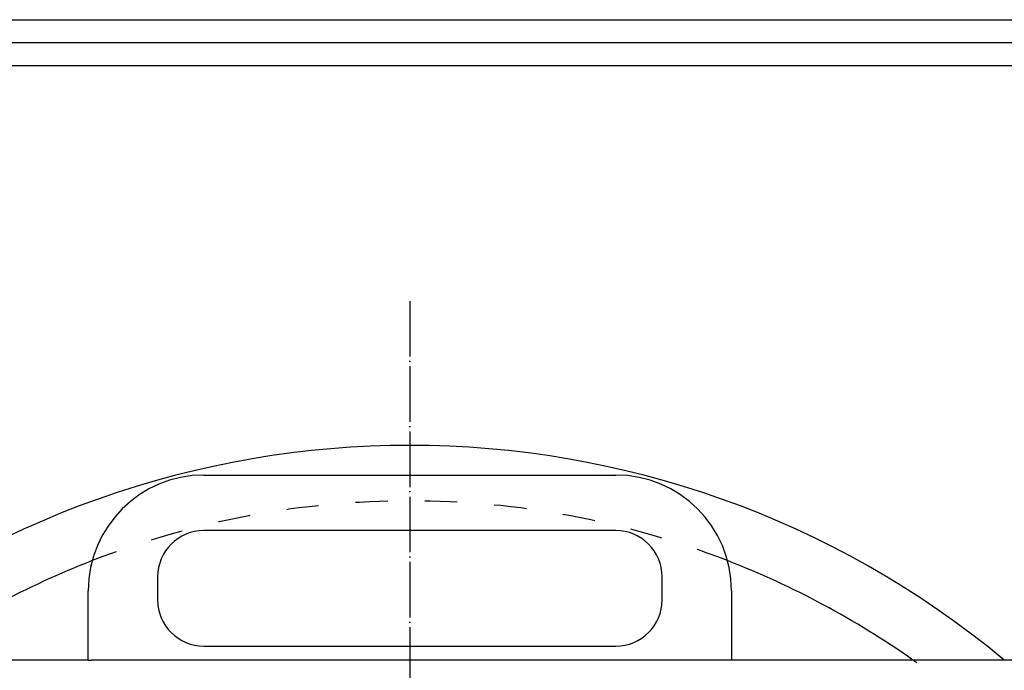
# Model space of a CAD drawing. Extents: x -1765 to 4890, y -3431 to 1272.
# Tile 85 of 189: x 896 to 1108, y -1569 to -1429. Entities that reach past the tile are written whole.
import ezdxf

# ---------------------------------------------------------------- set-up
doc = ezdxf.new("R2010")
doc.units = 0
doc.linetypes.add('DASHED', pattern=[15, 7, -8])
doc.linetypes.add('DOT_CENTER', pattern=[14, 12, -1, 0, -1])
doc.layers.get('0').update_dxf_attribs({"linetype": 'CONTINUOUS'})
for name, color, linetype in [('1', 7, 'CONTINUOUS'), ('141', 7, 'CONTINUOUS'), ('16', 7, 'CONTINUOUS'), ('DIMPROHIDE', 7, 'CONTINUOUS')]:
    doc.layers.add(name, color=color, linetype=linetype)

# ---------------------------------------------------------------- blocks, each defined once
blk = doc.blocks.new('HEADPLATE_TEL', base_point=(614, -2216.07))
at = {"layer": '141', "color": 7, "linetype": 'CONTINUOUS'}
for p, q in [((1235, -1433.88), (715, -1433.88)), ((1240, -1438.88), (710, -1438.88))]:
    blk.add_line(p, q, dxfattribs=at)
at = {"layer": '16', "color": 1, "linetype": 'DOT_CENTER'}
blk.add_line((980, -1489.68), (980, -1954.08), dxfattribs=at)
at = {"layer": 'DIMPROHIDE', "color": 7, "linetype": 'CONTINUOUS'}
blk.add_line((717, -1428.88), (1233, -1428.88), dxfattribs=at)
for radius, start, end in [(201, 50.278, 129.722), (189, 111.2958, 125.116), (189, 54.884, 68.7042)]:
    blk.add_arc((980, -1721.88), radius, start, end, dxfattribs=at)
at = {"layer": 'DIMPROHIDE', "color": 7, "linetype": 'DASHED'}
for start, end in [(68.7042, 111.2958), (0, 54.884)]:
    blk.add_arc((980, -1721.88), 189, start, end, dxfattribs=at)
blk = doc.blocks.new('24991-0S112_1__568', base_point=(1049.5, -1527.28))
at = {"color": 1, "linetype": 'CONTINUOUS'}
for p, q in [((935.5, -1527.28), (1024.5, -1527.28)), ((1024.5, -1539.28), (935.5, -1539.28)), ((925.5, -1549.28), (925.5, -1554.28)), ((1034.5, -1554.28), (1034.5, -1549.28)), ((910.5, -1567.28), (910.5, -1552.28)), ((1049.5, -1552.28), (1049.5, -1567.28)), ((935.5, -1564.28), (1024.5, -1564.28)), ((910.5, -1567.28), (911.1, -1567.28)), ((1049.5, -1567.28), (1048.9, -1567.28))]:
    blk.add_line(p, q, dxfattribs=at)
for centre, radius, start, end in [((935.5, -1552.28), 25, 90, 180), ((1024.5, -1552.28), 25, 0, 90), ((935.5, -1549.28), 10, 90, 180), ((1024.5, -1549.28), 10, 0, 90), ((935.5, -1554.28), 10, 180, -90), ((1024.5, -1554.28), 10, -90, 0)]:
    blk.add_arc(centre, radius, start, end, dxfattribs=at)
blk = doc.blocks.new('STIFF_HANDLES__569', base_point=(1049.5, -1381.88))
blk.add_blockref('24991-0S112_1__568', (1049.5, -1527.28))
blk = doc.blocks.new('SMALLPARTS__593', base_point=(1230.3, -1381.88))
blk.add_blockref('STIFF_HANDLES__569', (1049.5, -1381.88))
blk = doc.blocks.new('E7018-24101__594', base_point=(1216.8, -1421.88))
at = {"color": 1, "linetype": 'CONTINUOUS'}
for p, q in [((910.5, -1567.28), (747.2, -1567.28)), ((910.5, -1567.28), (911.1, -1567.28)), ((1048.9, -1567.28), (911.1, -1567.28)), ((1049.5, -1567.28), (1048.9, -1567.28)), ((1212.8, -1567.28), (1049.5, -1567.28))]:
    blk.add_line(p, q, dxfattribs=at)
blk = doc.blocks.new('E7018-64101__595', base_point=(1230.3, -1381.88))
for name, p in [('SMALLPARTS__593', (1230.3, -1381.88)), ('E7018-24101__594', (1216.8, -1421.88))]:
    blk.add_blockref(name, p)
blk = doc.blocks.new('STIFF_ASSY_DUTBD__596', base_point=(1230.3, -1381.88))
blk.add_blockref('E7018-64101__595', (1230.3, -1381.88))
blk = doc.blocks.new('A1__597', base_point=(1230.3, -1381.88))
blk.add_blockref('STIFF_ASSY_DUTBD__596', (1230.3, -1381.88))
blk = doc.blocks.new('FRONT1__598', base_point=(1232.36, -1381.88))
blk.add_blockref('A1__597', (1230.3, -1381.88))
blk = doc.blocks.new('L1__599', base_point=(1232.36, -1381.88))
blk.add_blockref('FRONT1__598', (1232.36, -1381.88))

msp = doc.modelspace()

# ---------------------------------------------------------------- block references
msp.add_blockref('L1__599', (1232.36, -1381.88))
at = {"layer": '1'}
msp.add_blockref('HEADPLATE_TEL', (614, -2216.07), dxfattribs=at)

doc.saveas('drawing.dxf')
